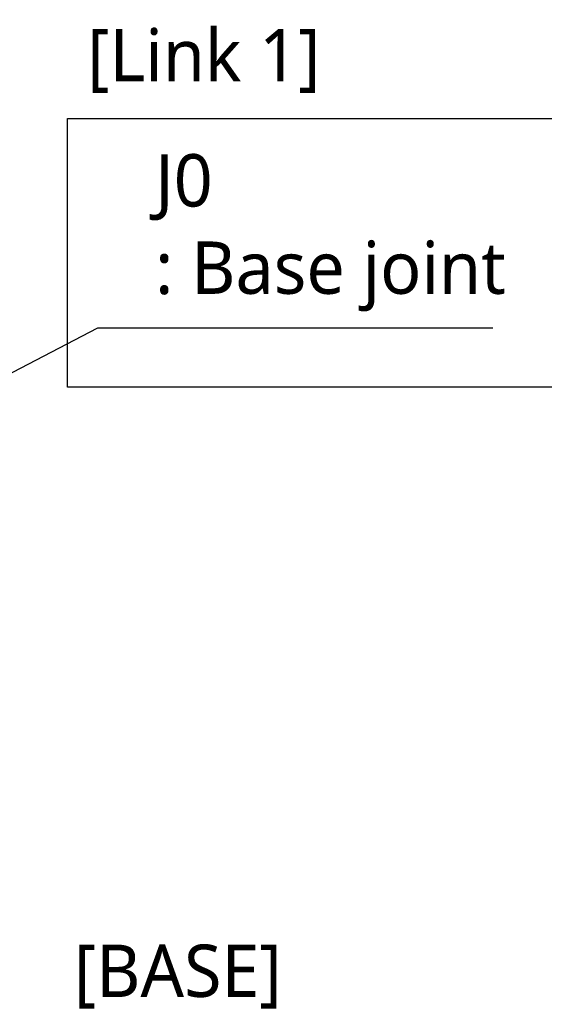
# Model space of a CAD drawing. Header units: millimetres. Extents: x 0 to 4378, y 0 to 2376.
# Tile 135 of 236: x 1896 to 2057, y 773 to 1074. Entities that reach past the tile are written whole.
import ezdxf

# ---------------------------------------------------------------- set-up
doc = ezdxf.new("R2010")
doc.units = ezdxf.units.MM
doc.header["$LTSCALE"] = 0.2
doc.layers.add('05_Section Line', color=3, linetype='Continuous')
doc.styles.add('Rainbow-5.0 Style', font='malgunsl.ttf')
doc.dimstyles.new('Rainbow-5.0 Style', dxfattribs={"dimtxt": 4, "dimasz": 2.5, "dimexe": 1, "dimexo": 1, "dimgap": 1, "dimtad": 1, "dimdsep": 46, "dimtxsty": 'Rainbow-5.0 Style', "dimcen": 0, "dimclrd": 251, "dimclre": 251, "dimclrt": 7, "dimazin": 3, "dimtp": 0.1, "dimtm": 0.1, "dimtfac": 0.61, "dimtmove": 0, "dimatfit": 3, "dimfxl": 1, "dimlwd": -1, "dimlwe": -1, "dimarcsym": 1})

msp = doc.modelspace()

# ---------------------------------------------------------------- linework, layer by layer
at = {"layer": '05_Section Line'}
msp.add_lwpolyline([(1911.048, 1044.071), (2096.986, 1044.071), (2096.986, 961.99), (1911.048, 961.99)], close=True, dxfattribs=at)

# ---------------------------------------------------------------- texts
at = {"color": 7, "char_height": 16, "attachment_point": 7, "style": 'Rainbow-5.0 Style'}
for s, insert in [('[Link 1]', (1917.086, 1051.929)), ('J0\\P: Base joint', (1937.882, 985.15)), ('[BASE]', (1913, 772.127))]:
    msp.add_mtext(s, dxfattribs=dict(at, insert=insert))

# ---------------------------------------------------------------- leaders
at = {"annotation_type": 0, "has_hookline": 1, "hookline_direction": 0, "text_width": 103.201}
msp.add_leader([(1682.633, 856.387), (1920.382, 980.15), (1932.882, 980.15)], dimstyle='Rainbow-5.0 Style', override={"dimscale": 5, "dimgap": 1, "dimtad": 1}, dxfattribs=at)

doc.saveas('drawing.dxf')
